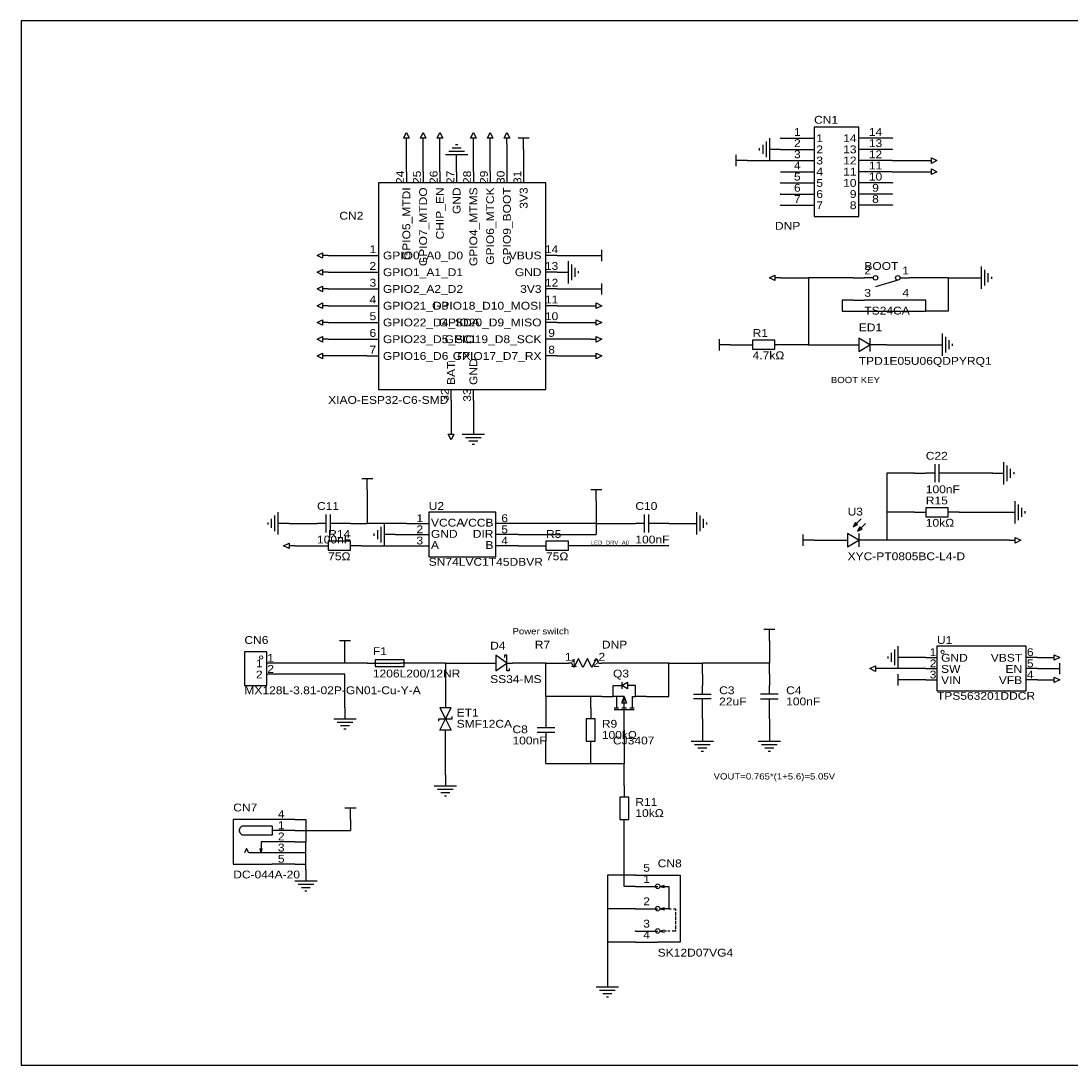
# Model space of a CAD drawing. Header units: millimetres. Extents: x -25 to 381, y -253 to -15.
# Tile 1 of 2: x -25 to 213, y -253 to -15. Entities that reach past the tile are written whole.
import ezdxf
from ezdxf.enums import TextEntityAlignment as Align

# ---------------------------------------------------------------- set-up
doc = ezdxf.new("R2010")
doc.units = ezdxf.units.MM
doc.header["$MEASUREMENT"] = 0
doc.styles.get("Standard").update_dxf_attribs({"font": 'arial.ttf'})

msp = doc.modelspace()

# ---------------------------------------------------------------- linework, layer by layer
at = {"color": 1, "true_color": 0x000000}
msp.add_lwpolyline([(-25.4, -15.24), (-25.4, -252.73), (381, -252.73), (381, -15.24)], close=True, dxfattribs=at)
at = {"color": 1, "true_color": 0xa00000}
for points in [[(154.94, -39.37), (154.94, -59.69), (165.1, -59.69), (165.1, -39.37)], [(62.87, -41.91), (61.6, -41.91), (62.23, -40.64)], [(66.68, -41.91), (65.41, -41.91), (66.04, -40.64)], [(70.49, -41.91), (69.22, -41.91), (69.85, -40.64)], [(78.11, -41.91), (76.84, -41.91), (77.47, -40.64)], [(81.92, -41.91), (80.65, -41.91), (81.28, -40.64)], [(85.73, -41.91), (84.46, -41.91), (85.09, -40.64)], [(181.61, -47.63), (181.61, -46.36), (182.88, -46.99)], [(181.61, -50.17), (181.61, -48.9), (182.88, -49.53)], [(55.88, -52.07), (55.88, -99.06), (93.98, -99.06), (93.98, -52.07)], [(43.18, -67.95), (43.18, -69.22), (41.91, -68.58)], [(43.18, -71.76), (43.18, -73.03), (41.91, -72.39)], [(146.05, -73.03), (146.05, -74.3), (144.78, -73.66)], [(43.18, -75.57), (43.18, -76.84), (41.91, -76.2)], [(43.18, -79.38), (43.18, -80.65), (41.91, -80.01)], [(105.41, -80.65), (105.41, -79.38), (106.68, -80.01)], [(43.18, -83.19), (43.18, -84.46), (41.91, -83.82)], [(105.41, -84.46), (105.41, -83.19), (106.68, -83.82)], [(43.18, -87), (43.18, -88.27), (41.91, -87.63)], [(105.41, -88.27), (105.41, -87), (106.68, -87.63)], [(140.97, -87.88), (140.97, -89.92), (146.05, -89.92), (146.05, -87.88)], [(165.1, -90.42), (167.64, -88.9), (165.1, -87.38)], [(43.18, -90.81), (43.18, -92.08), (41.91, -91.44)], [(105.41, -92.08), (105.41, -90.81), (106.68, -91.44)], [(71.76, -109.22), (73.03, -109.22), (72.39, -110.49)], [(180.34, -125.98), (180.34, -128.02), (185.42, -128.02), (185.42, -125.98)], [(67.31, -127), (67.31, -137.16), (82.55, -137.16), (82.55, -127)], [(163.83, -130.3), (164.85, -129.79), (164.34, -129.29)], [(164.85, -131.32), (165.86, -130.81), (165.35, -130.3)], [(44.45, -133.6), (44.45, -135.64), (49.53, -135.64), (49.53, -133.6)], [(93.98, -133.6), (93.98, -135.64), (99.06, -135.64), (99.06, -133.6)], [(162.56, -134.87), (165.1, -133.35), (162.56, -131.83)], [(200.66, -133.99), (200.66, -132.72), (201.93, -133.35)], [(35.56, -133.99), (35.56, -135.26), (34.29, -134.62)], [(182.88, -157.48), (182.88, -167.64), (203.2, -167.64), (203.2, -157.48)], [(25.4, -158.75), (25.4, -166.37), (30.48, -166.37), (30.48, -158.75)], [(82.55, -163.07), (85.09, -161.29), (82.55, -159.51)], [(209.55, -160.66), (209.55, -159.39), (210.82, -160.02)], [(55.12, -160.53), (55.12, -162.05), (61.72, -162.05), (61.72, -160.53)], [(168.91, -161.93), (168.91, -163.2), (167.64, -162.56)], [(209.55, -165.74), (209.55, -164.47), (210.82, -165.1)], [(111.25, -166.37), (112.52, -165.61), (112.52, -167.13)], [(111.76, -168.91), (112.27, -170.43), (111.25, -170.43)], [(69.85, -171.45), (71.12, -173.99), (72.39, -171.45)], [(69.85, -176.53), (71.12, -173.99), (72.39, -176.53)], [(103.12, -173.99), (103.12, -179.07), (105.16, -179.07), (105.16, -173.99)], [(110.74, -191.77), (110.74, -196.85), (112.78, -196.85), (112.78, -191.77)]]:
    msp.add_lwpolyline(points, close=True, dxfattribs=at)
for points in [[(62.23, -43.18), (62.23, -41.91)], [(66.04, -43.18), (66.04, -41.91)], [(69.85, -43.18), (69.85, -41.91)], [(77.47, -43.18), (77.47, -41.91)], [(81.28, -43.18), (81.28, -41.91)], [(85.09, -43.18), (85.09, -41.91)], [(90.17, -41.91), (87.63, -41.91)], [(88.9, -44.45), (88.9, -41.91)], [(144.02, -42.67), (144.02, -46.23)], [(144.78, -41.91), (144.78, -46.99)], [(75.44, -44.96), (71.88, -44.96)], [(74.68, -44.2), (72.64, -44.2)], [(73.91, -43.43), (73.41, -43.43)], [(142.49, -44.2), (142.49, -44.7)], [(143.26, -43.43), (143.26, -45.47)], [(147.32, -44.45), (144.78, -44.45)], [(76.2, -45.72), (71.12, -45.72)], [(73.66, -48.26), (73.66, -45.72)], [(137.16, -45.72), (137.16, -48.26)], [(139.7, -46.99), (137.16, -46.99)], [(180.34, -46.99), (181.61, -46.99)], [(180.34, -49.53), (181.61, -49.53)], [(44.45, -68.58), (43.18, -68.58)], [(104.14, -68.58), (106.68, -68.58)], [(106.68, -69.85), (106.68, -67.31)], [(99.06, -74.93), (99.06, -69.85)], [(99.82, -74.17), (99.82, -70.61)], [(100.58, -73.41), (100.58, -71.37)], [(193.04, -76.2), (193.04, -71.12)], [(44.45, -72.39), (43.18, -72.39)], [(96.52, -72.39), (99.06, -72.39)], [(101.35, -72.64), (101.35, -72.14)], [(147.32, -73.66), (146.05, -73.66)], [(168.4, -73.66), (166.37, -73.66)], [(174.5, -73.66), (176.53, -73.66)], [(190.5, -73.66), (193.04, -73.66)], [(193.8, -75.44), (193.8, -71.88)], [(194.56, -74.68), (194.56, -72.64)], [(195.33, -73.91), (195.33, -73.41)], [(44.45, -76.2), (43.18, -76.2)], [(104.14, -76.2), (106.68, -76.2)], [(106.68, -77.47), (106.68, -74.93)], [(173.99, -74.17), (168.91, -75.69)], [(176.53, -78.74), (166.37, -78.74)], [(44.45, -80.01), (43.18, -80.01)], [(104.14, -80.01), (105.41, -80.01)], [(44.45, -83.82), (43.18, -83.82)], [(104.14, -83.82), (105.41, -83.82)], [(44.45, -87.63), (43.18, -87.63)], [(104.14, -87.63), (105.41, -87.63)], [(133.35, -87.63), (133.35, -90.17)], [(167.64, -87.38), (167.64, -90.42)], [(184.15, -91.44), (184.15, -86.36)], [(184.91, -90.68), (184.91, -87.12)], [(185.67, -89.92), (185.67, -87.88)], [(135.89, -88.9), (133.35, -88.9)], [(181.61, -88.9), (184.15, -88.9)], [(186.44, -89.15), (186.44, -88.65)], [(44.45, -91.44), (43.18, -91.44)], [(104.14, -91.44), (105.41, -91.44)], [(77.47, -106.68), (77.47, -109.22)], [(72.39, -107.95), (72.39, -109.22)], [(74.93, -109.22), (80.01, -109.22)], [(75.69, -109.98), (79.25, -109.98)], [(76.45, -110.74), (78.49, -110.74)], [(77.22, -111.51), (77.72, -111.51)], [(182.37, -116.08), (182.37, -120.14)], [(183.39, -120.14), (183.39, -116.08)], [(198.12, -120.65), (198.12, -115.57)], [(198.88, -119.89), (198.88, -116.33)], [(182.37, -118.11), (180.34, -118.11)], [(185.42, -118.11), (183.39, -118.11)], [(195.58, -118.11), (198.12, -118.11)], [(199.64, -119.13), (199.64, -117.09)], [(200.41, -118.36), (200.41, -117.86)], [(54.61, -119.38), (52.07, -119.38)], [(53.34, -121.92), (53.34, -119.38)], [(106.68, -121.92), (104.14, -121.92)], [(105.41, -124.46), (105.41, -121.92)], [(200.66, -129.54), (200.66, -124.46)], [(201.42, -128.78), (201.42, -125.22)], [(202.18, -128.02), (202.18, -125.98)], [(31.5, -128.52), (31.5, -130.56)], [(32.26, -127.76), (32.26, -131.32)], [(33.02, -127), (33.02, -132.08)], [(43.94, -127.51), (43.94, -131.57)], [(44.96, -131.57), (44.96, -127.51)], [(116.33, -127.51), (116.33, -131.57)], [(117.35, -131.57), (117.35, -127.51)], [(128.27, -132.08), (128.27, -127)], [(129.03, -131.32), (129.03, -127.76)], [(129.79, -130.56), (129.79, -128.52)], [(165.61, -128.52), (163.83, -130.3)], [(198.12, -127), (200.66, -127)], [(202.95, -127.25), (202.95, -126.75)], [(30.73, -129.29), (30.73, -129.79)], [(35.56, -129.54), (33.02, -129.54)], [(43.94, -129.54), (41.91, -129.54)], [(46.99, -129.54), (44.96, -129.54)], [(55.63, -131.06), (55.63, -133.1)], [(56.39, -130.3), (56.39, -133.86)], [(57.15, -129.54), (57.15, -134.62)], [(116.33, -129.54), (114.3, -129.54)], [(119.38, -129.54), (117.35, -129.54)], [(125.73, -129.54), (128.27, -129.54)], [(130.56, -129.79), (130.56, -129.29)], [(166.62, -129.54), (164.85, -131.32)], [(54.86, -131.83), (54.86, -132.33)], [(59.69, -132.08), (57.15, -132.08)], [(152.4, -132.08), (152.4, -134.62)], [(154.94, -133.35), (152.4, -133.35)], [(165.1, -131.83), (165.1, -134.87)], [(199.39, -133.35), (200.66, -133.35)], [(36.83, -134.62), (35.56, -134.62)], [(146.05, -153.67), (143.51, -153.67)], [(144.78, -156.21), (144.78, -153.67)], [(49.53, -156.21), (46.99, -156.21)], [(48.26, -158.75), (48.26, -156.21)], [(173.99, -157.48), (173.99, -162.56)], [(85.6, -162.56), (85.6, -163.07), (85.09, -163.07), (85.09, -159.51), (84.58, -159.51), (84.58, -160.02)], [(171.7, -159.77), (171.7, -160.27)], [(172.47, -159), (172.47, -161.04)], [(173.23, -158.24), (173.23, -161.8)], [(55.88, -161.29), (60.96, -161.29)], [(81.28, -161.29), (82.55, -161.29)], [(85.09, -161.29), (86.36, -161.29)], [(99.82, -161.29), (99.06, -161.29)], [(100.33, -162.31), (99.82, -161.29)], [(101.35, -160.27), (100.33, -162.31)], [(102.36, -162.31), (101.35, -160.27)], [(103.38, -160.27), (102.36, -162.31)], [(104.39, -162.31), (103.38, -160.27)], [(105.41, -160.27), (104.39, -162.31)], [(105.92, -161.29), (105.41, -160.27)], [(105.92, -161.29), (106.68, -161.29)], [(176.53, -160.02), (173.99, -160.02)], [(208.28, -160.02), (209.55, -160.02)], [(210.82, -163.83), (210.82, -161.29)], [(170.18, -162.56), (168.91, -162.56)], [(173.99, -163.83), (173.99, -166.37)], [(208.28, -162.56), (210.82, -162.56)], [(109.22, -168.91), (109.22, -166.37), (111.25, -166.37)], [(111.25, -165.61), (111.25, -165.86), (111.25, -166.88), (111.25, -167.13)], [(113.54, -168.91), (114.3, -168.91), (114.3, -166.37), (112.52, -166.37)], [(129.54, -168.4), (129.54, -166.37)], [(144.78, -168.4), (144.78, -166.37)], [(176.53, -165.1), (173.99, -165.1)], [(208.28, -165.1), (209.55, -165.1)], [(111.76, -171.45), (111.76, -168.91), (109.22, -168.91)], [(109.98, -168.91), (109.98, -171.45)], [(113.54, -168.91), (113.54, -171.45)], [(127.51, -168.4), (131.57, -168.4)], [(131.57, -169.42), (127.51, -169.42)], [(129.54, -171.45), (129.54, -169.42)], [(146.81, -168.4), (142.75, -168.4)], [(142.75, -169.42), (146.81, -169.42)], [(144.78, -171.45), (144.78, -169.42)], [(48.26, -171.45), (48.26, -173.99)], [(109.47, -171.45), (110.49, -171.45)], [(111.25, -171.45), (112.27, -171.45)], [(113.03, -171.45), (114.05, -171.45)], [(45.72, -173.99), (50.8, -173.99)], [(69.6, -174.5), (69.6, -173.99), (72.64, -173.99), (72.64, -173.48)], [(93.98, -173.99), (93.98, -176.02)], [(114.05, -171.96), (109.47, -171.96)], [(111.76, -173.99), (111.76, -171.96)], [(46.48, -174.75), (50.04, -174.75)], [(47.24, -175.51), (49.28, -175.51)], [(48.01, -176.28), (48.51, -176.28)], [(96.01, -176.02), (91.95, -176.02)], [(129.54, -176.53), (129.54, -179.07)], [(144.78, -176.53), (144.78, -179.07)], [(91.95, -177.04), (96.01, -177.04)], [(93.98, -177.04), (93.98, -179.07)], [(127, -179.07), (132.08, -179.07)], [(127.76, -179.83), (131.32, -179.83)], [(128.52, -180.59), (130.56, -180.59)], [(129.29, -181.36), (129.79, -181.36)], [(142.24, -179.07), (147.32, -179.07)], [(143, -179.83), (146.56, -179.83)], [(143.76, -180.59), (145.8, -180.59)], [(144.53, -181.36), (145.03, -181.36)], [(71.12, -186.69), (71.12, -189.23)], [(68.58, -189.23), (73.66, -189.23)], [(69.34, -189.99), (72.9, -189.99)], [(70.1, -190.75), (72.14, -190.75)], [(70.87, -191.52), (71.37, -191.52)], [(50.8, -194.31), (48.26, -194.31)], [(49.53, -196.85), (49.53, -194.31)], [(31.75, -196.85), (22.86, -196.85), (22.86, -207.01), (31.75, -207.01)], [(24.89, -198.37), (24.82, -198.42), (24.76, -198.47), (24.7, -198.52), (24.64, -198.57), (24.59, -198.61), (24.54, -198.66), (24.5, -198.71), (24.45, -198.75), (24.42, -198.8), (24.38, -198.85), (24.35, -198.89), (24.33, -198.94), (24.3, -198.99), (24.28, -199.03), (24.26, -199.08), (24.25, -199.12), (24.24, -199.17), (24.23, -199.21), (24.22, -199.25), (24.22, -199.3), (24.22, -199.34), (24.22, -199.38), (24.22, -199.42), (24.22, -199.46), (24.23, -199.5), (24.24, -199.54), (24.25, -199.58), (24.26, -199.62), (24.27, -199.66), (24.29, -199.7), (24.3, -199.74), (24.32, -199.77), (24.34, -199.81), (24.36, -199.84), (24.38, -199.88), (24.4, -199.91), (24.42, -199.94), (24.44, -199.97), (24.47, -200), (24.49, -200.03), (24.51, -200.06), (24.54, -200.09), (24.56, -200.11), (24.59, -200.14), (24.61, -200.16), (24.63, -200.19), (24.66, -200.21), (24.68, -200.23), (24.7, -200.25), (24.72, -200.27), (24.74, -200.29), (24.76, -200.31), (24.78, -200.32), (24.8, -200.34), (24.81, -200.35), (24.83, -200.36), (24.84, -200.37), (24.86, -200.38), (24.87, -200.39), (24.88, -200.4), (24.88, -200.4), (24.89, -200.4), (24.89, -200.41), (24.89, -200.41)], [(31.75, -198.37), (31.75, -200.41), (24.89, -200.41)], [(31.75, -198.37), (24.89, -198.37)], [(31.75, -201.93), (29.21, -201.93), (29.21, -204.47)], [(31.75, -204.47), (26.42, -204.47), (25.91, -203.45), (25.4, -204.47)], [(29.21, -204.47), (28.96, -203.45)], [(29.21, -204.47), (29.46, -203.45)], [(39.37, -208.28), (39.37, -210.82)], [(119.38, -209.55), (124.46, -209.55), (124.46, -224.79), (119.38, -224.79)], [(36.83, -210.82), (41.91, -210.82)], [(37.59, -211.58), (41.15, -211.58)], [(38.35, -212.34), (40.39, -212.34)], [(119.89, -212.09), (120.9, -211.84)], [(119.89, -212.09), (121.92, -212.09), (121.92, -217.17), (119.89, -217.17), (120.9, -217.42)], [(119.89, -212.09), (120.9, -212.34)], [(39.12, -213.11), (39.62, -213.11)], [(119.89, -217.17), (120.9, -216.92)], [(121.92, -217.17), (122.43, -217.17)], [(122.94, -217.17), (123.44, -217.17), (123.44, -217.68)], [(123.44, -217.93), (123.44, -218.69)], [(123.44, -218.95), (123.44, -219.71)], [(119.89, -222.25), (120.9, -222)], [(123.44, -222), (123.44, -222.25), (122.68, -222.25)], [(123.44, -219.96), (123.44, -220.73)], [(123.44, -220.98), (123.44, -221.74)], [(120.65, -222.25), (119.89, -222.25), (120.9, -222.5)], [(121.41, -222.25), (120.9, -222.25)], [(122.17, -222.25), (121.67, -222.25)], [(107.95, -232.41), (107.95, -234.95)], [(105.41, -234.95), (110.49, -234.95)], [(106.17, -235.71), (109.73, -235.71)], [(106.93, -236.47), (108.97, -236.47)], [(107.7, -237.24), (108.2, -237.24)]]:
    msp.add_lwpolyline(points, dxfattribs=at)
at = {"color": 1, "true_color": 0x000000}
for points in [[(147.38, -41.85), (147.26, -41.97)], [(147.26, -41.85), (147.38, -41.97)], [(172.78, -41.85), (172.66, -41.97)], [(172.66, -41.85), (172.78, -41.97)], [(172.78, -44.39), (172.66, -44.51)], [(172.66, -44.39), (172.78, -44.51)], [(147.38, -52.01), (147.26, -52.13)], [(147.26, -52.01), (147.38, -52.13)], [(172.78, -52.01), (172.66, -52.13)], [(172.66, -52.01), (172.78, -52.13)], [(147.38, -54.55), (147.26, -54.67)], [(147.26, -54.55), (147.38, -54.67)], [(172.78, -54.55), (172.66, -54.67)], [(172.66, -54.55), (172.78, -54.67)], [(147.38, -57.09), (147.26, -57.21)], [(147.26, -57.09), (147.38, -57.21)], [(172.78, -57.09), (172.66, -57.21)], [(172.66, -57.09), (172.78, -57.21)], [(114.36, -222.19), (114.24, -222.31)], [(114.24, -222.19), (114.36, -222.31)]]:
    msp.add_lwpolyline(points, dxfattribs=at)
at = {"color": 1, "true_color": 0x880000}
for points in [[(147.32, -41.91), (154.94, -41.91)], [(172.72, -41.91), (165.1, -41.91)], [(147.32, -44.45), (154.94, -44.45)], [(172.72, -44.45), (165.1, -44.45)], [(147.32, -46.99), (154.94, -46.99)], [(172.72, -46.99), (165.1, -46.99)], [(62.23, -49.53), (62.23, -52.07)], [(66.04, -49.53), (66.04, -52.07)], [(69.85, -49.53), (69.85, -52.07)], [(73.66, -49.53), (73.66, -52.07)], [(77.47, -49.53), (77.47, -52.07)], [(81.28, -49.53), (81.28, -52.07)], [(85.09, -49.53), (85.09, -52.07)], [(88.9, -49.53), (88.9, -52.07)], [(147.32, -49.53), (154.94, -49.53)], [(172.72, -49.53), (165.1, -49.53)], [(147.32, -52.07), (154.94, -52.07)], [(172.72, -52.07), (165.1, -52.07)], [(147.32, -54.61), (154.94, -54.61)], [(172.72, -54.61), (165.1, -54.61)], [(147.32, -57.15), (154.94, -57.15)], [(172.72, -57.15), (165.1, -57.15)], [(53.34, -68.58), (55.88, -68.58)], [(96.52, -68.58), (93.98, -68.58)], [(53.34, -72.39), (55.88, -72.39)], [(96.52, -72.39), (93.98, -72.39)], [(163.83, -73.66), (166.37, -73.66)], [(179.07, -73.66), (176.53, -73.66)], [(53.34, -76.2), (55.88, -76.2)], [(96.52, -76.2), (93.98, -76.2)], [(163.83, -78.74), (166.37, -78.74)], [(179.07, -78.74), (176.53, -78.74)], [(53.34, -80.01), (55.88, -80.01)], [(96.52, -80.01), (93.98, -80.01)], [(53.34, -83.82), (55.88, -83.82)], [(96.52, -83.82), (93.98, -83.82)], [(53.34, -87.63), (55.88, -87.63)], [(96.52, -87.63), (93.98, -87.63)], [(138.43, -88.9), (140.97, -88.9)], [(148.59, -88.9), (146.05, -88.9)], [(161.29, -88.9), (165.1, -88.9)], [(171.45, -88.9), (167.64, -88.9)], [(53.34, -91.44), (55.88, -91.44)], [(96.52, -91.44), (93.98, -91.44)], [(72.39, -101.6), (72.39, -99.06)], [(77.47, -101.6), (77.47, -99.06)], [(177.8, -118.11), (180.34, -118.11)], [(187.96, -118.11), (185.42, -118.11)], [(177.8, -127), (180.34, -127)], [(187.96, -127), (185.42, -127)], [(39.37, -129.54), (41.91, -129.54)], [(49.53, -129.54), (46.99, -129.54)], [(62.23, -129.54), (67.31, -129.54)], [(87.63, -129.54), (82.55, -129.54)], [(111.76, -129.54), (114.3, -129.54)], [(121.92, -129.54), (119.38, -129.54)], [(62.23, -132.08), (67.31, -132.08)], [(87.63, -132.08), (82.55, -132.08)], [(158.75, -133.35), (162.56, -133.35)], [(168.91, -133.35), (165.1, -133.35)], [(41.91, -134.62), (44.45, -134.62)], [(52.07, -134.62), (49.53, -134.62)], [(62.23, -134.62), (67.31, -134.62)], [(87.63, -134.62), (82.55, -134.62)], [(91.44, -134.62), (93.98, -134.62)], [(101.6, -134.62), (99.06, -134.62)], [(33.02, -161.29), (30.48, -161.29)], [(53.34, -161.29), (55.88, -161.29)], [(63.5, -161.29), (60.96, -161.29)], [(78.74, -161.29), (81.28, -161.29)], [(88.9, -161.29), (86.36, -161.29)], [(180.34, -160.02), (182.88, -160.02)], [(205.74, -160.02), (203.2, -160.02)], [(33.02, -163.83), (30.48, -163.83)], [(129.54, -163.83), (129.54, -166.37)], [(144.78, -163.83), (144.78, -166.37)], [(180.34, -162.56), (182.88, -162.56)], [(205.74, -162.56), (203.2, -162.56)], [(180.34, -165.1), (182.88, -165.1)], [(205.74, -165.1), (203.2, -165.1)], [(71.12, -168.91), (71.12, -171.45)], [(106.68, -168.91), (109.22, -168.91)], [(116.84, -168.91), (114.3, -168.91)], [(93.98, -171.45), (93.98, -173.99)], [(104.14, -171.45), (104.14, -173.99)], [(129.54, -173.99), (129.54, -171.45)], [(144.78, -173.99), (144.78, -171.45)], [(111.76, -176.53), (111.76, -173.99)], [(71.12, -179.07), (71.12, -176.53)], [(93.98, -181.61), (93.98, -179.07)], [(104.14, -181.61), (104.14, -179.07)], [(111.76, -189.23), (111.76, -191.77)], [(36.83, -196.85), (31.75, -196.85)], [(111.76, -199.39), (111.76, -196.85)], [(36.83, -199.39), (31.75, -199.39)], [(36.83, -201.93), (31.75, -201.93)], [(36.83, -204.47), (31.75, -204.47)], [(36.83, -207.01), (31.75, -207.01)], [(114.3, -209.55), (119.38, -209.55)], [(114.3, -212.09), (119.38, -212.09)], [(114.3, -217.17), (119.38, -217.17)], [(114.3, -222.25), (119.38, -222.25)], [(114.3, -224.79), (119.38, -224.79)]]:
    msp.add_lwpolyline(points, dxfattribs=at)
at = {"color": 1, "true_color": 0x008800}
for points in [[(62.23, -49.53), (62.23, -43.18)], [(66.04, -49.53), (66.04, -43.18)], [(69.85, -49.53), (69.85, -43.18)], [(77.47, -49.53), (77.47, -43.18)], [(81.28, -49.53), (81.28, -43.18)], [(85.09, -43.18), (85.09, -49.53)], [(88.9, -44.45), (88.9, -49.53)], [(139.7, -46.99), (147.32, -46.99)], [(172.72, -46.99), (180.34, -46.99)], [(73.66, -49.53), (73.66, -48.26)], [(172.72, -49.53), (180.34, -49.53)], [(44.45, -68.58), (53.34, -68.58)], [(96.52, -68.58), (104.14, -68.58)], [(44.45, -72.39), (53.34, -72.39)], [(147.32, -73.66), (153.67, -73.66)], [(153.67, -73.66), (153.67, -88.9)], [(163.83, -73.66), (153.67, -73.66)], [(185.42, -73.66), (179.07, -73.66)], [(185.42, -73.66), (185.42, -81.28)], [(185.42, -73.66), (190.5, -73.66)], [(44.45, -76.2), (53.34, -76.2)], [(96.52, -76.2), (104.14, -76.2)], [(161.29, -78.74), (161.29, -81.28)], [(163.83, -78.74), (161.29, -78.74)], [(180.34, -78.74), (179.07, -78.74)], [(180.34, -81.28), (180.34, -78.74)], [(44.45, -80.01), (53.34, -80.01)], [(96.52, -80.01), (104.14, -80.01)], [(161.29, -81.28), (180.34, -81.28)], [(185.42, -81.28), (180.34, -81.28)], [(44.45, -83.82), (53.34, -83.82)], [(96.52, -83.82), (104.14, -83.82)], [(44.45, -87.63), (53.34, -87.63)], [(104.14, -87.63), (96.52, -87.63)], [(135.89, -88.9), (138.43, -88.9)], [(153.67, -88.9), (148.59, -88.9)], [(153.67, -88.9), (161.29, -88.9)], [(171.45, -88.9), (181.61, -88.9)], [(53.34, -91.44), (44.45, -91.44)], [(96.52, -91.44), (104.14, -91.44)], [(72.39, -101.6), (72.39, -107.95)], [(77.47, -101.6), (77.47, -106.68)], [(171.45, -118.11), (171.45, -127)], [(177.8, -118.11), (171.45, -118.11)], [(195.58, -118.11), (187.96, -118.11)], [(53.34, -121.92), (53.34, -129.54)], [(105.41, -124.46), (105.41, -129.54)], [(171.45, -127), (171.45, -133.35)], [(177.8, -127), (171.45, -127)], [(187.96, -127), (198.12, -127)], [(35.56, -129.54), (39.37, -129.54)], [(49.53, -129.54), (53.34, -129.54)], [(62.23, -129.54), (53.34, -129.54)], [(105.41, -129.54), (87.63, -129.54)], [(105.41, -129.54), (105.41, -132.08)], [(105.41, -129.54), (111.76, -129.54)], [(121.92, -129.54), (125.73, -129.54)], [(59.69, -132.08), (62.23, -132.08)], [(87.63, -132.08), (105.41, -132.08)], [(154.94, -133.35), (158.75, -133.35)], [(171.45, -133.35), (168.91, -133.35)], [(199.39, -133.35), (171.45, -133.35)], [(36.83, -134.62), (41.91, -134.62)], [(52.07, -134.62), (62.23, -134.62)], [(87.63, -134.62), (91.44, -134.62)], [(121.92, -134.62), (101.6, -134.62)], [(144.78, -156.21), (144.78, -161.29)], [(48.26, -161.29), (48.26, -158.75)], [(48.26, -161.29), (33.02, -161.29)], [(53.34, -161.29), (48.26, -161.29)], [(71.12, -161.29), (63.5, -161.29)], [(71.12, -161.29), (71.12, -168.91)], [(71.12, -161.29), (78.74, -161.29)], [(93.98, -161.29), (88.9, -161.29)], [(93.98, -168.91), (93.98, -161.29)], [(93.98, -161.29), (99.06, -161.29)], [(121.92, -161.29), (106.68, -161.29)], [(121.92, -161.29), (129.54, -161.29)], [(121.92, -168.91), (121.92, -161.29)], [(129.54, -163.83), (129.54, -161.29)], [(144.78, -161.29), (129.54, -161.29)], [(144.78, -163.83), (144.78, -161.29)], [(180.34, -160.02), (176.53, -160.02)], [(205.74, -160.02), (208.28, -160.02)], [(48.26, -163.83), (33.02, -163.83)], [(48.26, -171.45), (48.26, -163.83)], [(180.34, -162.56), (170.18, -162.56)], [(205.74, -162.56), (208.28, -162.56)], [(180.34, -165.1), (176.53, -165.1)], [(205.74, -165.1), (208.28, -165.1)], [(104.14, -168.91), (93.98, -168.91)], [(93.98, -168.91), (93.98, -171.45)], [(106.68, -168.91), (104.14, -168.91)], [(104.14, -171.45), (104.14, -168.91)], [(116.84, -168.91), (121.92, -168.91)], [(129.54, -173.99), (129.54, -176.53)], [(144.78, -173.99), (144.78, -176.53)], [(111.76, -176.53), (111.76, -184.15)], [(71.12, -186.69), (71.12, -179.07)], [(93.98, -184.15), (93.98, -181.61)], [(104.14, -184.15), (104.14, -181.61)], [(93.98, -184.15), (104.14, -184.15)], [(104.14, -184.15), (111.76, -184.15)], [(111.76, -189.23), (111.76, -184.15)], [(36.83, -196.85), (39.37, -196.85)], [(39.37, -196.85), (39.37, -201.93)], [(49.53, -196.85), (49.53, -199.39)], [(36.83, -199.39), (49.53, -199.39)], [(111.76, -212.09), (111.76, -199.39)], [(36.83, -201.93), (39.37, -201.93)], [(39.37, -204.47), (39.37, -201.93)], [(39.37, -204.47), (36.83, -204.47)], [(39.37, -207.01), (39.37, -204.47)], [(36.83, -207.01), (39.37, -207.01)], [(39.37, -208.28), (39.37, -207.01)], [(107.95, -209.55), (107.95, -217.17)], [(114.3, -209.55), (107.95, -209.55)], [(114.3, -212.09), (111.76, -212.09)], [(107.95, -217.17), (107.95, -224.79)], [(114.3, -217.17), (107.95, -217.17)], [(107.95, -224.79), (107.95, -232.41)], [(114.3, -224.79), (107.95, -224.79)]]:
    msp.add_lwpolyline(points, dxfattribs=at)
at = {"color": 1, "lineweight": 0, "true_color": 0xa00000}
for centre, radius in [((29.21, -160.02), 0.381), ((184.15, -158.75), 0.381), ((100.08, -160.78), 0.254), ((119.38, -212.09), 0.508), ((119.38, -217.17), 0.508), ((119.38, -222.25), 0.508)]:
    msp.add_circle(centre, radius, dxfattribs=at)
for centre in [(168.91, -73.66), (173.99, -73.66)]:
    msp.add_ellipse(centre, major_axis=(0, 0.508), ratio=1)

# ---------------------------------------------------------------- texts
at = {"color": 1, "true_color": 0x000080, "width": 1.1}
for s, p in [('CN1', (154.94, -36.83)), ('DNP', (146.05, -60.96)), ('R7', (91.44, -156.21)), ('DNP', (106.68, -156.21))]:
    msp.add_text(s, height=1.778, dxfattribs=at).set_placement(p, align=Align.TOP_LEFT)
at = {"color": 1, "true_color": 0x000000, "width": 1.1}
for s, height, p in [('1', 1.78, (151.13, -41.91)), ('14', 1.778, (168.91, -41.91)), ('2', 1.78, (151.13, -44.45)), ('13', 1.778, (168.91, -44.45)), ('3', 1.78, (151.13, -46.99)), ('12', 1.778, (168.91, -46.99)), ('4', 1.78, (151.13, -49.53)), ('11', 1.778, (168.91, -49.53)), ('5', 1.78, (151.13, -52.07)), ('10', 1.778, (168.91, -52.07)), ('6', 1.78, (151.13, -54.61)), ('9', 1.78, (168.91, -54.61)), ('7', 1.78, (151.13, -57.15)), ('8', 1.78, (168.91, -57.15)), ('1', 1.78, (54.61, -68.58)), ('14', 1.778, (95.25, -68.58)), ('2', 1.78, (54.61, -72.39)), ('13', 1.778, (95.25, -72.39)), ('3', 1.78, (54.61, -76.2)), ('12', 1.778, (95.25, -76.2)), ('4', 1.78, (54.61, -80.01)), ('11', 1.778, (95.25, -80.01)), ('5', 1.78, (54.61, -83.82)), ('10', 1.778, (95.25, -83.82)), ('6', 1.78, (54.61, -87.63)), ('9', 1.78, (95.25, -87.63)), ('7', 1.78, (54.61, -91.44)), ('8', 1.78, (95.25, -91.44)), ('1', 1.78, (99.06, -161.29)), ('2', 1.78, (106.68, -161.29))]:
    msp.add_text(s, height=height, dxfattribs=at).set_placement(p, align=Align.BOTTOM_CENTER)
at = {"color": 1, "true_color": 0x0000ff, "width": 1.1}
for s, height, p in [('1', 1.78, (155.45, -41.91)), ('2', 1.78, (155.45, -44.45)), ('3', 1.78, (155.45, -46.99)), ('4', 1.78, (155.45, -49.53)), ('5', 1.78, (155.45, -52.07)), ('6', 1.78, (155.45, -54.61)), ('7', 1.78, (155.45, -57.15)), ('GPIO0_A0_D0', 1.778, (56.9, -68.58)), ('GPIO1_A1_D1', 1.778, (56.9, -72.39)), ('GPIO2_A2_D2', 1.778, (56.9, -76.2)), ('GPIO21_D3', 1.778, (56.9, -80.01)), ('GPIO22_D4_SDA', 1.778, (56.9, -83.82)), ('GPIO23_D5_SCL', 1.778, (56.9, -87.63)), ('GPIO16_D6_TX', 1.778, (56.9, -91.44)), ('1', 1.78, (99.57, -161.29))]:
    msp.add_text(s, height=height, dxfattribs=at).set_placement(p, align=Align.MIDDLE_LEFT)
for s, height, p in [('14', 1.778, (164.59, -41.91)), ('13', 1.778, (164.59, -44.45)), ('12', 1.778, (164.59, -46.99)), ('11', 1.778, (164.59, -49.53)), ('10', 1.778, (164.59, -52.07)), ('9', 1.78, (164.59, -54.61)), ('8', 1.78, (164.59, -57.15)), ('VBUS', 1.778, (92.96, -68.58)), ('GND', 1.778, (92.96, -72.39)), ('3V3', 1.778, (92.96, -76.2)), ('GPIO18_D10_MOSI', 1.778, (92.96, -80.01)), ('GPIO20_D9_MISO', 1.778, (92.96, -83.82)), ('GPIO19_D8_SCK', 1.778, (92.96, -87.63)), ('GPIO17_D7_RX', 1.778, (92.96, -91.44)), ('2', 1.78, (106.17, -161.29))]:
    msp.add_text(s, height=height, dxfattribs=at).set_placement(p, align=Align.MIDDLE_RIGHT)
at = {"color": 1, "true_color": 0x000000, "width": 1.1}
for s, p in [('24', (62.23, -50.8)), ('25', (66.04, -50.8)), ('26', (69.85, -50.8)), ('27', (73.66, -50.8)), ('28', (77.47, -50.8)), ('29', (81.28, -50.8)), ('30', (85.09, -50.8)), ('31', (88.9, -50.8)), ('32', (72.39, -100.33)), ('33', (77.47, -100.33))]:
    msp.add_text(s, height=1.778, rotation=90, dxfattribs=at).set_placement(p, align=Align.BOTTOM_CENTER)
at = {"color": 1, "true_color": 0x0000ff, "width": 1.1}
for s, p in [('GPIO5_MTDI', (62.23, -53.09)), ('GPIO7_MTDO', (66.04, -53.09)), ('CHIP_EN', (69.85, -53.09)), ('GND', (73.66, -53.09)), ('GPIO4_MTMS', (77.47, -53.09)), ('GPIO6_MTCK', (81.28, -53.09)), ('GPIO9_BOOT', (85.09, -53.09)), ('3V3', (88.9, -53.09))]:
    msp.add_text(s, height=1.778, rotation=90, dxfattribs=at).set_placement(p, align=Align.MIDDLE_RIGHT)
at = {"color": 1, "true_color": 0x000080, "width": 1.1}
for s, p in [('CN2', (46.99, -60.96)), ('BOOT', (166.37, -72.39)), ('TS24CA', (166.37, -82.55)), ('R1', (140.97, -87.63)), ('ED1', (165.1, -86.36)), ('4.7kΩ', (140.97, -92.71)), ('TPD1E05U06QDPYRQ1', (165.1, -93.98)), ('XIAO-ESP32-C6-SMD', (44.45, -102.87)), ('C22', (180.34, -115.57)), ('100nF', (180.34, -123.19)), ('R15', (180.34, -125.73)), ('C11', (41.91, -127)), ('U2', (67.31, -127)), ('C10', (114.3, -127)), ('U3', (162.56, -128.27)), ('10kΩ', (180.34, -130.81)), ('R14', (44.45, -133.35)), ('R5', (93.98, -133.35)), ('100nF', (41.91, -134.62)), ('100nF', (114.3, -134.62)), ('75Ω', (44.45, -138.43)), ('75Ω', (93.98, -138.43)), ('XYC-PT0805BC-L4-D', (162.56, -138.43)), ('SN74LVC1T45DBVR', (67.31, -139.7)), ('CN6', (25.4, -157.48)), ('U1', (182.88, -157.48)), ('D4', (81.28, -158.75)), ('F1', (54.61, -160.02)), ('1206L200/12NR', (54.61, -165.1)), ('SS34-MS', (81.28, -166.37)), ('Q3', (109.22, -165.1)), ('MX128L-3.81-02P-GN01-Cu-Y-A', (25.4, -168.91)), ('C3', (133.35, -168.91)), ('C4', (148.59, -168.91)), ('22uF', (133.35, -171.45)), ('100nF', (148.59, -171.45)), ('TPS563201DDCR', (182.88, -170.18)), ('ET1', (73.66, -173.99)), ('SMF12CA', (73.66, -176.53)), ('R9', (106.68, -176.53)), ('C8', (86.36, -177.8)), ('100kΩ', (106.68, -179.07)), ('100nF', (86.36, -180.34)), ('CJ3407', (109.22, -180.34)), ('CN7', (22.86, -195.58)), ('R11', (114.3, -194.31)), ('10kΩ', (114.3, -196.85)), ('CN8', (119.38, -208.28)), ('DC-044A-20', (22.86, -210.82)), ('SK12D07VG4', (119.38, -228.6))]:
    msp.add_text(s, height=1.778, dxfattribs=at).set_placement(p, align=Align.BOTTOM_LEFT)
at = {"color": 1, "true_color": 0x000000, "width": 1.1}
for s, height, p in [('2', 1.78, (166.37, -73.43)), ('3', 1.78, (166.37, -78.51)), ('BOOT KEY', 1.422, (158.75, -98.04)), ('6', 1.78, (83.82, -129.77)), ('5', 1.78, (83.82, -132.31)), ('4', 1.78, (83.82, -134.85)), ('LED_DRV_A0', 0.889, (104.14, -134.62)), ('Power switch', 1.4224, (86.36, -155.19)), ('1', 1.78, (30.61, -161.52)), ('6', 1.78, (203.33, -160.25)), ('2', 1.78, (30.61, -164.06)), ('5', 1.78, (203.33, -162.79)), ('4', 1.78, (203.33, -165.33)), ('VOUT=0.765*(1+5.6)=5.05V', 1.4224, (132.08, -188.21)), ('4', 1.78, (33.02, -197.08)), ('1', 1.78, (33.02, -199.62)), ('2', 1.78, (33.02, -202.16)), ('3', 1.78, (33.02, -204.7)), ('5', 1.78, (33.02, -207.24))]:
    msp.add_text(s, height=height, dxfattribs=at).set_placement(p, align=Align.BOTTOM_LEFT)
for s, p in [('1', (176.53, -73.43)), ('4', (176.53, -78.51)), ('1', (66.04, -129.77)), ('2', (66.04, -132.31)), ('3', (66.04, -134.85)), ('1', (182.75, -160.25)), ('2', (182.75, -162.79)), ('3', (182.75, -165.33)), ('5', (117.62, -209.3)), ('1', (117.62, -211.84)), ('2', (117.62, -216.92)), ('3', (117.62, -222)), ('4', (117.62, -224.54))]:
    msp.add_text(s, height=1.78, dxfattribs=at).set_placement(p, align=Align.BOTTOM_RIGHT)
at = {"color": 1, "true_color": 0x0000ff, "width": 1.1}
for s, p in [('GND', (77.47, -98.04)), ('BAT', (72.39, -98.04))]:
    msp.add_text(s, height=1.778, rotation=90, dxfattribs=at).set_placement(p, align=Align.MIDDLE_LEFT)
for s, height, p in [('VCCA', 1.778, (67.82, -130.79)), ('GND', 1.778, (67.82, -133.33)), ('A', 1.78, (67.82, -135.87)), ('GND', 1.778, (183.82, -161.52)), ('SW', 1.778, (183.82, -164.06)), ('VIN', 1.778, (183.82, -166.6))]:
    msp.add_text(s, height=height, dxfattribs=at).set_placement(p, align=Align.BOTTOM_LEFT)
for s, height, p in [('VCCB', 1.778, (82.04, -130.79)), ('DIR', 1.778, (82.04, -133.33)), ('B', 1.78, (82.04, -135.87)), ('VBST', 1.778, (202.26, -161.52)), ('1', 1.78, (29.54, -162.79)), ('EN', 1.778, (202.26, -164.06)), ('2', 1.78, (29.54, -165.33)), ('VFB', 1.778, (202.26, -166.6))]:
    msp.add_text(s, height=height, dxfattribs=at).set_placement(p, align=Align.BOTTOM_RIGHT)

doc.saveas('drawing.dxf')
